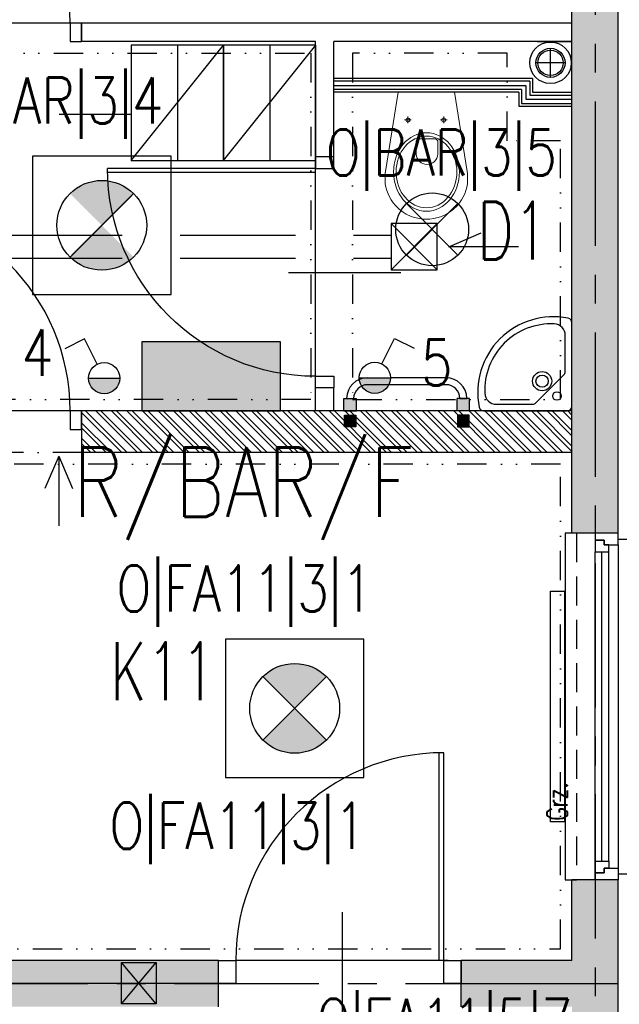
# Model space of a CAD drawing. Extents: x 41755 to 123924, y -112333 to 86187.
# Tile 228 of 256: x 102142 to 102401, y -7670 to -7243. Entities that reach past the tile are written whole.
import ezdxf
from ezdxf.enums import TextEntityAlignment as Align

# ---------------------------------------------------------------- set-up
doc = ezdxf.new("R2010")
doc.units = 0
doc.header["$LTSCALE"] = 50
for name, pattern in [('CENTER', [2, 1.25, -0.25, 0.25, -0.25]), ('DASHDOT', [1, 0.5, -0.25, 0, -0.25]), ('DASHED', [0.75, 0.5, -0.25]), ('DASHED2', [0.375, 0.25, -0.125]), ('DIVIDE', [31.75, 12.7, -6.35, 0, -6.35, 0, -6.35])]:
    doc.linetypes.add(name, pattern=pattern)
doc.layers.get('0').update_dxf_attribs({"color": 101, "linetype": 'CONTINUOUS'})
for name, color, linetype in [('Drz---drzwi', 5, 'CONTINUOUS'), ('E-90', 6, 'CONTINUOUS'), ('E35', 6, 'CONTINUOUS'), ('E50', 3, 'CONTINUOUS'), ('Ins-co', 2, 'CONTINUOUS'), ('Ins-kan', 54, 'CONTINUOUS'), ('Ins-ppoz-opis', 240, 'CONTINUOUS'), ('Ins-went', 141, 'CONTINUOUS'), ('Okn---okna', 5, 'CONTINUOUS'), ('Os-osie glowne', 1, 'CENTER'), ('Sc-beton', 7, 'CONTINUOUS'), ('Sc-beton-hatch', 86, 'CONTINUOUS'), ('Sc-cegla pustak', 42, 'CONTINUOUS'), ('Sc-cegla pustak-hatch', 8, 'CONTINUOUS'), ('Sc-gk', 120, 'CONTINUOUS'), ('Sc-gk-hatch', 8, 'CONTINUOUS'), ('Sc-izolacja term-styropian', 151, 'STYROPIAN-KA'), ('Sc-nadproza kon', 5, 'DASHED2'), ('Sc-silikat', 61, 'CONTINUOUS'), ('Suf-widok', 8, 'CONTINUOUS'), ('W-otwor-strop', 1, 'CONTINUOUS'), ('Wyp-meble', 155, 'CONTINUOUS'), ('Wyp-sanitar', 131, 'CONTINUOUS')]:
    doc.layers.add(name, color=color, linetype=linetype)
doc.styles.add('ROMANS', font='romans', dxfattribs={"width": 0.85})
doc.linetypes.add('BATTING', pattern='A,0.0001,-0.1,[134,ltypeshp.shx,S=0.1,R=0,X=-0.1,Y=0],-0.2,[134,ltypeshp.shx,S=0.1,R=180,X=0.1,Y=0],-0.1', length=0.4001)
doc.linetypes.add('STYROPIAN-KA', pattern='A,0.0001,-0.1,[135,ltypeshp.shx,S=0.1,R=0,X=-0.1,Y=0],0,[135,ltypeshp.shx,S=0.1,R=180,X=0.1,Y=0],-0.1', length=0.2001)
doc.linetypes.add('ZIGZAG', pattern='A,0.00254,-5.08,[131,ltypeshp.shx,S=5.08,R=0,X=-5.08,Y=0],-10.16,[131,ltypeshp.shx,S=5.08,R=180,X=5.08,Y=0],-5.08', length=20.32254)

# ---------------------------------------------------------------- blocks, each defined once
blk = doc.blocks.new('_fiujgfkhjkgcj')
for p, q in [((-18, 0), (-23, 0)), ((-23, 0), (-23, -150)), ((15, 0), (18, 0)), ((18, 0), (18, -150)), ((-10, -142), (-10, -8)), ((-7, -142), (-7, -8)), ((-4, -142), (-4, -8)), ((0, -5), (0, -145)), ((-23, -150), (-18, -150)), ((18, -150), (15, -150))]:
    blk.add_line(p, q)
at = {"linetype": 'DASHED2'}
for p, q in [((-18, 0), (-18, -150)), ((15, 0), (15, -150))]:
    blk.add_line(p, q, dxfattribs=at)
for points in [[(0, -5), (0, 0), (-10, 0), (-10, -3), (-6, -3), (-6, -5)], [(-4, -8), (-4, -5), (-6, -5), (-6, -3), (-10, -3), (-10, -5), (-10, -8)], [(-4, -142), (-4, -145), (-6, -145), (-6, -147), (-10, -147), (-10, -145), (-10, -142)], [(0, -145), (0, -150), (-10, -150), (-10, -147), (-6, -147), (-6, -145)]]:
    blk.add_lwpolyline(points, close=True)
blk = doc.blocks.new('_0630_DRZWI_90')
at = {"ltscale": 7}
for p, q in [((5, 8), (5, 98)), ((6.8, 8), (6.8, 97.98))]:
    blk.add_line(p, q, dxfattribs=at)
at = {"ltscale": 25}
for p, q in [((50, 19.7), (50, -28.9)), ((5, 8), (0, 8)), ((0, 8), (5, 8)), ((0, 0), (0, 8)), ((95, 8), (5, 8)), ((5, 8), (5, 0)), ((95, 8), (95, 0)), ((100, 8), (95, 8)), ((100, 0), (100, 8)), ((5, 0), (0, 0)), ((5, 0), (0, 0)), ((95, 0), (100, 0)), ((95, 0), (100, 0))]:
    blk.add_line(p, q, dxfattribs=at)
at = {"ltscale": 7}
blk.add_arc((5, 8), 90, 0, 90, dxfattribs=at)
blk = doc.blocks.new('_sjhkgjhkfkjhgj')
at = {"ltscale": 7}
for p, q in [((-9.5, 10), (-9.5, 99.98)), ((-7.5, 10), (-7.5, 100)), ((-51.5, 30.88), (-51.5, -26.12))]:
    blk.add_line(p, q, dxfattribs=at)
for points in [[(-97.5, 0), (-105, 0), (-105, 10), (-97.5, 10)], [(0, 0), (-7.5, 0), (-7.5, 10), (0, 10)]]:
    blk.add_lwpolyline(points, close=True, dxfattribs=at)
blk.add_lwpolyline([(-5.5, 10), (-97.5, 10)], dxfattribs=at)
blk.add_arc((-7.5, 10), 90, 90, 180)
blk = doc.blocks.new('Umywalka_narożna')
for p, q in [((18.93, -16.05), (18.93, 20.16)), ((16.05, -1.06), (16.05, 14.66)), ((3.35, -14.59), (15.46, -2.48)), ((-13.79, -15.17), (1.94, -15.17)), ((-19.28, -18.05), (16.93, -18.05))]:
    blk.add_line(p, q)
for centre, radius in [((6.03, -5.16), 4.16), ((6.03, -5.16), 2.66), ((12.46, -11.59), 1.86)]:
    blk.add_circle(centre, radius)
for centre, radius, start, end in [((10.95, -10.08), 32.82, 78.8121, 191.1879), ((16.93, 20.16), 2, 0, 78.8121), ((10, -9.13), 28.82, 87.4914, 182.5086), ((11.05, 14.66), 5, 0, 87.4914), ((14.05, -1.06), 2, 315, 0), ((-13.79, -10.17), 5, 182.5086, 270), ((-19.28, -16.05), 2, 191.1879, 270), ((1.94, -13.17), 2, 270, 315), ((16.93, -16.05), 2, 270, 0)]:
    blk.add_arc(centre, radius, start, end)
blk = doc.blocks.new('_KOLO_WC_PODWIESZONE')
at = {"lineweight": 0}
for p, q in [((-12.21, 0), (-17.15, -30.7)), ((-12.21, 0), (12.21, 0)), ((12.21, 0), (17.15, -30.7)), ((-8.01, -11.98), (-9.42, -11.98)), ((-8.01, -11.98), (-8.01, -10.54)), ((-8.01, -11.98), (-6.53, -11.98)), ((-8.01, -11.98), (-8.01, -13.41)), ((7.49, -11.98), (6.08, -11.98)), ((7.49, -11.98), (7.49, -10.54)), ((7.49, -11.98), (8.97, -11.98)), ((7.49, -11.98), (7.49, -13.41)), ((-3.5, -20.21), (4, -20.21)), ((-4.44, -21.51), (-4.44, -26.77)), ((4.94, -21.51), (4.94, -26.77)), ((-17.15, -30.7), (-17.82, -35.14)), ((17.15, -30.7), (17.82, -35.14)), ((-17.82, -35.14), (-17.77, -39.69)), ((17.82, -35.14), (17.77, -39.69)), ((-17.77, -39.69), (-17.51, -41.08)), ((-17.51, -41.08), (-17.12, -42.53)), ((-17.12, -42.53), (-16.6, -43.93)), ((17.12, -42.53), (16.6, -43.93)), ((17.51, -41.08), (17.12, -42.53)), ((17.77, -39.69), (17.51, -41.08)), ((-16.6, -43.93), (-15.97, -45.29)), ((-15.97, -45.29), (-15.22, -46.59)), ((-15.22, -46.59), (-14.37, -47.83)), ((15.22, -46.59), (14.37, -47.83)), ((15.97, -45.29), (15.22, -46.59)), ((16.6, -43.93), (15.97, -45.29)), ((-14.37, -47.83), (-13.41, -48.99)), ((-13.41, -48.99), (-11.77, -50.6)), ((-11.77, -50.6), (-10, -51.94)), ((11.77, -50.6), (10, -51.94)), ((13.41, -48.99), (11.77, -50.6)), ((14.37, -47.83), (13.41, -48.99)), ((-10, -51.94), (-8.71, -52.72)), ((-8.71, -52.72), (-6.54, -53.77)), ((-6.54, -53.77), (-5.07, -54.25)), ((-5.07, -54.25), (-3.02, -54.72)), ((-3.02, -54.72), (-1.52, -54.92)), ((-1.52, -54.92), (0, -55)), ((1.52, -54.92), (0, -55)), ((3.02, -54.72), (1.52, -54.92)), ((5.07, -54.25), (3.02, -54.72)), ((6.54, -53.77), (5.07, -54.25)), ((8.71, -52.72), (6.54, -53.77)), ((10, -51.94), (8.71, -52.72))]:
    blk.add_line(p, q, dxfattribs=at)
for centre, radius, start, end in [((-3.24, -21.39), 1.2, 102.2339, 185.8899), ((3.75, -21.39), 1.2, 354.1101, 77.7661), ((0.25, -26.54), 4.7, 182.8022, 357.1978)]:
    blk.add_arc(centre, radius, start, end, dxfattribs=at)
for centre in [(-8.01, -11.98), (7.49, -11.98)]:
    blk.add_ellipse(centre, major_axis=(0.599, 0.599), ratio=1, start_param=5.497787, end_param=11.780972, dxfattribs=at)
for major_axis, ratio in [((0, -17), 0.838235), ((0, -15.54), 0.845174)]:
    blk.add_ellipse((0.05, -34.5), major_axis=major_axis, ratio=ratio, dxfattribs=at)
blk = doc.blocks.new('_jdgjdgjhg')
at = {"ltscale": 10}
blk.add_hatch(color=256, dxfattribs=at).paths.add_polyline_path([(-54.2, 4.46), (-48.8, 4.46), (-48.8, 9.86), (-54.2, 9.86)])
h = blk.add_hatch(color=256, dxfattribs=at)
h.paths.add_polyline_path([(0.2, 4.4), (0.2, 9.8), (-5.2, 9.8), (-5.2, 4.4)])
edge = h.paths.add_edge_path(flags=16)
edge.add_line((-4, 9.8), (-1, 9.8))
for points in [[(-49, -2.5), (-54, -2.5), (-54, 2.5), (-49, 2.5)], [(-5, -2.5), (0, -2.5), (0, 2.5), (-5, 2.5)]]:
    blk.add_hatch(color=256).paths.add_polyline_path(points)
for p, q in [((-44, 18.75, 0), (-34.09, 18.75, 0)), ((-10, 18.75, 0), (-34.09, 18.75, 0)), ((-10, 15.75, 0), (-44, 15.75, 0)), ((-54.2, 4.44), (-54.2, 9.84)), ((-54.2, 9.84), (-48.8, 9.84)), ((-53, 9.84), (-50, 9.84)), ((-48.8, 4.44), (-48.8, 9.84)), ((-5.2, 4.44), (-5.2, 9.84)), ((0.2, 9.84), (-5.2, 9.84)), ((-4, 9.84), (-1, 9.84)), ((-1, 9.84), (-4, 9.84)), ((0.2, 4.44), (0.2, 9.84)), ((-54.2, 4.44), (-48.8, 4.44)), ((0.2, 4.44), (-5.2, 4.44)), ((0, 2.5), (-5, 2.5)), ((-5, 2.5), (-5, -2.5)), ((0, -2.5), (0, 2.5)), ((-5, -2.5), (0, -2.5))]:
    blk.add_line(p, q)
blk.add_lwpolyline([(-49, -2.5), (-54, -2.5), (-54, 2.5), (-49, 2.5)], close=True)
for centre, radius, start, end in [((-44, 9.75, 0), 9, 90, 179.4026), ((-10, 9.75, 0), 9, 0.5974, 90), ((-44, 9.75, 0), 6, 90, 179.1039), ((-10, 9.75, 0), 6, 0.8961, 90)]:
    blk.add_arc(centre, radius, start, end)
blk = doc.blocks.new('_STRZAŁKA_WENT')
for q in [(-6.02, -14.01), (0, -30.24), (6.02, -14.01)]:
    blk.add_line((0, 0), q)
blk = doc.blocks.new('_dkjhsjhkfgh')
at = {"layer": 'Ins-went', "ltscale": 2}
h = blk.add_hatch(color=256, dxfattribs=at)
h.paths.add_polyline_path([(2394.99, 2784.21), (2394.99, 2775.21), (2402.49, 2775.21)])
h.paths.add_polyline_path([(2409.99, 2784.21), (2402.49, 2775.21), (2409.99, 2775.21)])
h.paths.add_polyline_path([(2409.99, 2775.21), (2402.49, 2775.21), (2409.99, 2766.21)])
h.paths.add_polyline_path([(2402.49, 2775.21), (2394.99, 2775.21), (2394.99, 2766.21)])
for p, q in [((2394.99, 2775.21), (2394.99, 2784.21)), ((2394.99, 2784.21), (2409.99, 2784.21)), ((2394.99, 2766.21), (2409.99, 2784.21)), ((2409.99, 2766.21), (2394.99, 2784.21)), ((2409.99, 2784.21), (2409.99, 2766.21)), ((2394.99, 2766.21), (2394.99, 2775.21)), ((2409.99, 2766.21), (2394.99, 2766.21))]:
    blk.add_line(p, q, dxfattribs=at)

msp = doc.modelspace()

# ---------------------------------------------------------------- hatches: boundary and pattern name
at = {"layer": 'E35'}
h = msp.add_hatch(color=256, dxfattribs=at)
edge = h.paths.add_edge_path()
edge.add_line((102177.471, -7332.247), (102191.217, -7318.501))
edge.add_ellipse((102177.471, -7332.247), major_axis=(13.746, 13.746), ratio=1, start_angle=360, end_angle=450)
edge.add_line((102163.725, -7318.501), (102177.471, -7332.247))
edge = h.paths.add_edge_path()
edge.add_line((102191.217, -7345.993), (102177.471, -7332.247))
edge.add_line((102177.471, -7332.247), (102163.725, -7345.993))
edge.add_ellipse((102177.471, -7332.247), major_axis=(-13.746, 13.746), ratio=1, start_angle=90, end_angle=180)
for points in [[(102185.277, -7398.467), (102171.777, -7398.467, 1)], [(102302.397, -7398.286), (102288.897, -7398.286, 1)]]:
    msp.add_hatch(color=256, dxfattribs=at).paths.add_polyline_path(points)
h = msp.add_hatch(color=256, dxfattribs=at)
edge = h.paths.add_edge_path()
edge.add_line((102260.966, -7541.439), (102274.712, -7527.693))
edge.add_ellipse((102260.966, -7541.439), major_axis=(13.746, 13.746), ratio=1, start_angle=360, end_angle=450)
edge.add_line((102247.22, -7527.693), (102260.966, -7541.439))
edge = h.paths.add_edge_path()
edge.add_line((102274.712, -7555.186), (102260.966, -7541.439))
edge.add_line((102260.966, -7541.439), (102247.22, -7555.186))
edge.add_ellipse((102260.966, -7541.439), major_axis=(-13.746, 13.746), ratio=1, start_angle=90, end_angle=180)
at = {"layer": 'E50'}
msp.add_hatch(color=256, dxfattribs=at).paths.add_polyline_path([(102254.821, -7412.641), (102254.821, -7382.641), (102194.821, -7382.641), (102194.821, -7412.641)])
at = {"layer": 'Sc-beton-hatch'}
h = msp.add_hatch(dxfattribs=at)
h.set_pattern_fill('ANSI33', color=256, style=0)
h.set_pattern_definition([(45, (48983.4185, 565.478), (-4.49012806, 4.49012806), []), (45, (48987.9087, 565.478), (-4.49012806, 4.49012806), [3.175, -1.5875])])
h.paths.add_polyline_path([(102400.966, -5400.641), (102380.966, -5400.641), (102380.966, -5500.641), (102330.966, -5500.641), (102330.966, -5520.641), (102380.966, -5520.641), (102380.966, -5973.641), (102400.966, -5973.641)])
h.paths.add_polyline_path([(101710.966, -5330.585), (101710.966, -5560.641), (101730.966, -5560.641), (101730.966, -5520.641), (101770.966, -5520.641), (101770.966, -5500.641), (101730.966, -5500.641), (101730.966, -5327.797, 0.0068353), (101990.084, -5287.78), (101987.07, -5268.006, -0.0084051), (101668.963, -5316.121), (101671.621, -5335.944, 0.0010351)])
h.paths.add_polyline_path([(101738.466, -5895.641), (101703.466, -5895.641), (101703.466, -5930.641), (101738.466, -5930.641)])
h.paths.add_polyline_path([(101695.966, -6277.641), (101730.966, -6277.641), (101730.966, -6242.641), (101695.966, -6242.641)])
h.paths.add_polyline_path([(102400.966, -6108.641), (102380.966, -6108.641), (102380.966, -6330.641), (102400.966, -6330.641)])
h.paths.add_polyline_path([(100985.966, -5895.641), (100950.966, -5895.641), (100950.966, -5930.641), (100985.966, -5930.641)], flags=17)
h.paths.add_polyline_path([(100765.966, -5910.641), (100765.966, -5413.927, 0.0063955), (101010.966, -5401.354), (101009.686, -5381.395, -0.0079596), (100705.366, -5396.058), (100706.01, -5416.048, 0.0010422), (100745.966, -5414.677), (100745.966, -6082.641), (100765.966, -6082.641), (100765.966, -5930.641), (100798.966, -5930.641), (100798.966, -5930.637), (100798.966, -5910.641)])
h.paths.add_polyline_path([(100310.966, -6262.641), (100410.966, -6262.641), (100410.966, -6460.641), (100430.966, -6460.641), (100430.966, -6262.641), (100765.966, -6262.641), (100765.966, -6237.641), (100745.966, -6237.641), (100745.966, -6242.641), (100330.966, -6242.641), (100330.966, -5420.801, 0.0010428), (100370.966, -5420.993), (100371.02, -5400.99, -0.0015651), (100310.966, -5400.641)])
h.paths.add_polyline_path([(100970.966, -6242.641), (100950.966, -6242.641), (100950.966, -6900.641), (100927.966, -6900.641), (100927.966, -6920.641), (100950.966, -6920.641), (100950.966, -7503.141), (100970.966, -7503.141), (100970.966, -6920.641), (101261.966, -6920.641), (101261.966, -7235.641), (101281.966, -7235.641), (101334.966, -7235.641), (101334.966, -7215.641), (101281.966, -7215.641), (101281.966, -6900.641), (100970.966, -6900.641)])
h.paths.add_polyline_path([(100410.966, -6710.641), (100430.966, -6710.641), (100430.966, -6610.641), (100410.966, -6610.641)])
h.paths.add_polyline_path([(100410.966, -6960.641), (100430.966, -6960.641), (100430.966, -6920.641), (100470.966, -6920.641), (100470.966, -6900.641), (100430.966, -6900.641), (100430.966, -6860.641), (100410.966, -6860.641)])
h.paths.add_polyline_path([(100790.966, -6920.641), (100790.966, -6900.641), (100725.966, -6900.641), (100725.966, -6920.641)])
h.paths.add_polyline_path([(101334.966, -6920.641), (101334.966, -6900.641), (101281.966, -6900.641), (101281.966, -6920.641)], flags=17)
h.paths.add_polyline_path([(101556.966, -6920.641), (101556.966, -6900.641), (101468.966, -6900.641), (101468.966, -6920.641)])
h.paths.add_polyline_path([(101710.966, -6900.641), (101690.966, -6900.641), (101690.966, -6920.641), (101710.966, -6920.641)])
h.paths.add_polyline_path([(101730.966, -6900.641), (101710.966, -6900.641), (101710.966, -6920.641), (101710.966, -7215.641), (101690.966, -7215.641), (101690.966, -7235.641), (101730.966, -7235.641)])
h.paths.add_polyline_path([(101488.966, -7215.641), (101468.966, -7215.641), (101468.966, -7235.641), (101556.966, -7235.641), (101556.966, -7215.641), (101503.966, -7215.641), (101503.966, -6920.641), (101488.966, -6920.641)])
h.paths.add_polyline_path([(102400.966, -6750.641), (102380.966, -6750.641), (102380.966, -7100.641), (102400.966, -7100.641)])
h.paths.add_polyline_path([(102400.966, -7200.641), (102380.966, -7200.641), (102380.966, -7465.641), (102400.966, -7465.641)])
h.paths.add_polyline_path([(102380.966, -7650.641), (102332.966, -7650.641), (102332.966, -7670.641), (102380.966, -7670.641), (102380.966, -8275.641), (102400.966, -8275.641), (102400.966, -7615.641), (102380.966, -7615.641)])
h.paths.add_polyline_path([(102133.966, -7650.641), (102133.966, -7670.641), (102227.966, -7670.641), (102227.966, -7650.641)])
h.paths.add_polyline_path([(101905.966, -7650.641), (101905.966, -7670.641), (102008.966, -7670.641), (102008.966, -7650.641)])
h.paths.add_polyline_path([(101710.966, -7670.641), (101710.966, -8400.641), (101685.966, -8400.641), (101685.966, -8420.641), (101730.966, -8420.641), (101730.966, -7670.641), (101770.966, -7670.641), (101770.966, -7650.641), (101227.466, -7650.641), (101227.466, -7670.641)])
h.paths.add_polyline_path([(100950.966, -7650.641), (100430.966, -7650.641), (100430.966, -7590.641), (100410.966, -7590.641), (100410.966, -7670.641), (100745.966, -7670.641), (101092.466, -7670.641), (101092.466, -7650.641), (100970.966, -7650.641), (100970.966, -7603.141), (100950.966, -7603.141)])
h.paths.add_polyline_path([(100410.966, -7440.641), (100430.966, -7440.641), (100430.966, -7397.641), (100410.966, -7397.641)])
h.paths.add_polyline_path([(100430.966, -7110.641), (100410.966, -7110.641), (100410.966, -7307.641), (100430.966, -7307.641)])
h.paths.add_polyline_path([(100745.966, -8420.641), (100765.966, -8420.641), (100765.966, -8400.641), (100410.966, -8400.641), (100410.966, -8420.641)])
h.paths.add_polyline_path([(100765.966, -8420.641), (100785.966, -8420.641), (100785.966, -8400.641), (100765.966, -8400.641)])
h.paths.add_polyline_path([(100785.966, -8400.641), (100785.966, -8420.641), (101097.466, -8420.641), (101097.466, -8400.641)])
h.paths.add_polyline_path([(101322.966, -8420.641), (101322.966, -8400.641), (101227.466, -8400.641), (101227.466, -8420.641)], flags=17)
h.paths.add_polyline_path([(101432.966, -8400.641), (101432.966, -8420.641), (101575.966, -8420.641), (101575.966, -8400.641)])
h.paths.add_polyline_path([(101950.966, -8400.641), (101950.966, -8420.641), (102028.966, -8420.641), (102028.966, -8400.641)])
h.paths.add_polyline_path([(102138.966, -8400.641), (102138.966, -8420.641), (102380.966, -8420.641), (102380.966, -8445.641), (102400.966, -8445.641), (102400.966, -8375.641), (102380.966, -8375.641), (102380.966, -8400.641)])
h.paths.add_polyline_path([(102380.966, -8568.641), (102345.966, -8568.641), (102345.966, -8875.141), (102365.966, -8875.141), (102365.966, -8588.641), (102400.966, -8588.641), (102400.966, -8545.641), (102380.966, -8545.641)])
h.paths.add_polyline_path([(102365.966, -8995.141), (102345.966, -8995.141), (102345.966, -9050.641), (101950.966, -9050.641), (101950.966, -9075.641), (102345.966, -9075.641), (102345.966, -9105.641), (102365.966, -9105.641), (102365.966, -9075.641)])
h.paths.add_polyline_path([(102400.966, -9290.641), (102365.966, -9290.641), (102365.966, -9255.641), (102345.966, -9255.641), (102345.966, -9310.641), (102380.966, -9310.641), (102380.966, -9718.141), (102380.966, -9900.641), (101730.966, -9900.641), (101730.966, -9855.641), (101710.966, -9855.641), (101710.966, -9920.641), (102380.966, -9920.641), (102380.966, -10349.912), (102380.966, -10410.641), (102400.966, -10410.641), (102400.966, -10010.641), (102400.966, -9838.141)])
h.paths.add_polyline_path([(101730.966, -9529.641), (101710.966, -9529.641), (101710.966, -9725.641), (101730.966, -9725.641)], flags=17)
h.paths.add_polyline_path([(101710.966, -9419.641), (101730.966, -9419.641), (101730.966, -8640.641), (101710.966, -8640.641), (101710.966, -9050.641), (101414.966, -9050.641), (101414.966, -9075.641), (101710.966, -9075.641)])
h.paths.add_polyline_path([(101263.966, -9050.641), (101263.966, -9075.641), (101304.966, -9075.641), (101304.966, -9050.641)])
h.paths.add_polyline_path([(101041.966, -9075.641), (101041.966, -9050.641), (100925.966, -9050.641), (100925.966, -9075.641)])
h.paths.add_polyline_path([(100825.966, -9075.641), (100825.966, -9050.641), (100530.966, -9050.641), (100530.966, -9035.641), (100510.966, -9035.641), (100510.966, -9050.641), (100270.966, -9050.641), (100270.966, -9075.641), (100510.966, -9075.641), (100510.966, -9471.141), (100530.966, -9471.141), (100530.966, -9075.641)])
h.paths.add_polyline_path([(100530.966, -8906.641), (100510.966, -8906.641), (100510.966, -8938.641), (100530.966, -8938.641)])
h.paths.add_polyline_path([(100220.966, -9075.641), (100220.966, -9050.641), (100170.966, -9050.641), (100170.966, -9075.641)])
h.paths.add_polyline_path([(100120.966, -9075.641), (100120.966, -9050.641), (100070.966, -9050.641), (100070.966, -9075.641)])
h.paths.add_polyline_path([(100020.966, -9075.641), (100020.966, -9050.641), (99970.966, -9050.641), (99970.966, -9075.641)])
h.paths.add_polyline_path([(99920.966, -9075.641), (99920.966, -9050.641), (99880.966, -9050.641), (99880.966, -9957.641), (99980.966, -9957.641), (99980.966, -9972.641), (100000.966, -9972.641), (100000.966, -9937.641), (99900.966, -9937.641), (99900.966, -9075.641)])
h.paths.add_polyline_path([(101041.966, -9396.641), (101041.966, -9378.641), (100927.966, -9378.641), (100927.966, -9396.641)])
h.paths.add_polyline_path([(100510.966, -9725.641), (100530.966, -9725.641), (100530.966, -9571.141), (100510.966, -9571.141)])
h.paths.add_polyline_path([(100000.966, -10090.641), (100000.966, -10072.641), (99980.966, -10072.641), (99980.966, -10090.641), (99780.966, -10090.641), (99780.966, -10445.641), (100510.966, -10445.641), (100510.966, -10485.641), (100530.966, -10485.641), (100530.966, -10445.641), (100580.966, -10445.641), (100580.966, -10425.641), (100530.966, -10425.641), (100530.966, -10270.641), (100510.966, -10270.641), (100510.966, -10425.641), (99800.966, -10425.641), (99800.966, -10110.641), (100510.966, -10110.641), (100510.966, -10120.641), (100530.966, -10120.641), (100530.966, -9855.641), (100510.966, -9855.641), (100510.966, -10090.641)])
h.paths.add_polyline_path([(100970.966, -9920.641), (101087.466, -9920.641), (101087.466, -9900.641), (100750.966, -9900.641), (100750.966, -9920.641), (100950.966, -9920.641), (100950.966, -10425.641), (100730.966, -10425.641), (100730.966, -10445.641), (100790.966, -10445.641), (100790.966, -10485.641), (100810.966, -10485.641), (100810.966, -10445.641), (101070.966, -10445.641), (101070.966, -10425.641), (100970.966, -10425.641)])
h.paths.add_polyline_path([(101197.466, -9900.641), (101197.466, -9920.641), (101261.966, -9920.641), (101261.966, -10425.641), (101220.966, -10425.641), (101220.966, -10445.641), (101802.966, -10445.641), (101802.966, -10425.641), (101281.966, -10425.641), (101281.966, -9900.641)])
h.paths.add_polyline_path([(102365.966, -10445.641), (102365.966, -10425.641), (102320.966, -10425.641), (102320.966, -10445.641)])
h.paths.add_polyline_path([(102383.466, -10428.141), (102365.966, -10445.641), (102400.966, -10445.641)])
h.paths.add_polyline_path([(102365.966, -10410.641), (102365.966, -10445.641), (102383.466, -10428.141)])
h.paths.add_polyline_path([(102365.966, -10410.641), (102383.466, -10428.141), (102400.966, -10410.641)])
h.paths.add_polyline_path([(102400.966, -10410.641), (102383.466, -10428.141), (102400.966, -10445.641)])
at = {"layer": 'Sc-cegla pustak-hatch'}
h = msp.add_hatch(dxfattribs=at)
h.set_pattern_fill('ANSI32', color=256, scale=0.5, angle=90, style=0)
h.set_pattern_definition([(135, (48983.4185, 565.478), (-3.36759605, -3.36759605), []), (135, (48983.4185, 567.723), (-3.36759605, -3.36759605), [])])
h.paths.add_polyline_path([(101775.966, -6918.641), (101775.966, -6900.641), (101730.966, -6900.641), (101730.966, -6918.641)])
h.paths.add_polyline_path([(101950.966, -6918.641), (101950.966, -7430.641), (101968.966, -7430.641), (101968.966, -7403.641), (102042.966, -7403.641), (102050.966, -7403.641), (102050.966, -7411.641), (102042.966, -7411.641), (102042.966, -7430.641), (102068.766, -7430.641), (102068.766, -7412.641), (102060.966, -7412.641), (102060.966, -7385.641), (101968.966, -7385.641), (101968.966, -7036.641), (102033.966, -7036.641), (102033.966, -7018.641), (101968.966, -7018.641), (101968.966, -6900.641), (101905.966, -6900.641), (101905.966, -6918.641)])
h.paths.add_polyline_path([(102133.966, -7018.641), (102133.966, -7036.641), (102380.966, -7036.641), (102380.966, -7018.641)])
h.paths.add_polyline_path([(102380.966, -7430.641), (102380.966, -7412.641), (102168.766, -7412.641), (102168.766, -7430.641)])
h.paths.add_polyline_path([(101950.966, -7898.641), (101968.966, -7898.641), (101968.966, -7670.641), (101950.966, -7670.641)])
h.paths.add_polyline_path([(101078.966, -7412.641), (101078.966, -7144.641), (101060.966, -7144.641), (101060.966, -7430.641), (101261.966, -7430.641), (101261.966, -7473.141), (101279.966, -7473.141), (101279.966, -7402.641), (101261.966, -7402.641), (101261.966, -7412.641)])
h.paths.add_polyline_path([(101279.966, -7235.641), (101261.966, -7235.641), (101261.966, -7302.641), (101279.966, -7302.641)])
h.paths.add_polyline_path([(100885.966, -7412.641), (100885.966, -7430.641), (100950.966, -7430.641), (100950.966, -7412.641)])
h.paths.add_polyline_path([(100785.966, -7430.641), (100785.966, -7412.641), (100727.966, -7412.641), (100727.966, -7430.641)])
h.paths.add_polyline_path([(100637.966, -7430.641), (100637.966, -7412.641), (100430.966, -7412.641), (100430.966, -7430.641)])
h.paths.add_polyline_path([(100410.966, -7790.641), (100428.966, -7790.641), (100428.966, -7670.641), (100410.966, -7670.641)])
h.paths.add_polyline_path([(100410.966, -8005.641), (100428.966, -8005.641), (100428.966, -8000.641), (101023.966, -8000.641), (101023.966, -8064.641), (101041.966, -8064.641), (101041.966, -7926.641), (101023.966, -7926.641), (101023.966, -7982.641), (100765.966, -7982.641), (100765.966, -7900.641), (100747.966, -7900.641), (100747.966, -7982.641), (100428.966, -7982.641), (100428.966, -7940.641), (100410.966, -7940.641)])
h.paths.add_polyline_path([(100765.966, -7670.641), (100747.966, -7670.641), (100747.966, -7800.641), (100765.966, -7800.641)])
h.paths.add_polyline_path([(101041.966, -7670.641), (101023.966, -7670.641), (101023.966, -7826.641), (101041.966, -7826.641)])
h.paths.add_polyline_path([(101279.966, -7603.141), (101261.966, -7603.141), (101261.966, -7650.641), (101279.966, -7650.641)])
h.paths.add_polyline_path([(101279.966, -7670.641), (101261.966, -7670.641), (101261.966, -8400.641), (101279.966, -8400.641), (101279.966, -8004.641), (101575.966, -8004.641), (101575.966, -7986.641), (101279.966, -7986.641)])
h.paths.add_polyline_path([(101041.966, -8164.641), (101023.966, -8164.641), (101023.966, -8400.641), (101041.966, -8400.641)])
h.paths.add_polyline_path([(100428.966, -8155.641), (100410.966, -8155.641), (100410.966, -8220.641), (100428.966, -8220.641)])
h.paths.add_polyline_path([(100410.966, -8400.641), (100428.966, -8400.641), (100428.966, -8370.641), (100410.966, -8370.641)])
h.paths.add_polyline_path([(100428.966, -8435.641), (100428.966, -8420.641), (100410.966, -8420.641), (100410.966, -8435.641)])
h.paths.add_polyline_path([(100410.966, -8650.641), (100428.966, -8650.641), (100428.966, -8585.641), (100410.966, -8585.641)])
h.paths.add_polyline_path([(100410.966, -8924.641), (100510.966, -8924.641), (100510.966, -8906.641), (100428.966, -8906.641), (100428.966, -8800.641), (100410.966, -8800.641)])
h.paths.add_polyline_path([(100747.966, -8740.641), (100765.966, -8740.641), (100765.966, -8432.641), (100747.966, -8432.641)])
h.paths.add_polyline_path([(101023.966, -9050.641), (101041.966, -9050.641), (101041.966, -8895.641), (101023.966, -8895.641)])
h.paths.add_polyline_path([(101023.966, -8795.641), (101041.966, -8795.641), (101041.966, -8420.641), (101023.966, -8420.641)])
h.paths.add_polyline_path([(101710.966, -8004.641), (101710.966, -7986.641), (101685.966, -7986.641), (101685.966, -8004.641)])
h.paths.add_polyline_path([(101977.966, -8028.641), (101977.966, -8102.641), (101950.966, -8102.641), (101950.966, -8400.641), (101968.966, -8400.641), (101968.966, -8120.641), (102380.966, -8120.641), (102380.966, -8102.641), (101995.966, -8102.641), (101995.966, -8010.641), (101968.966, -8010.641), (101968.966, -7988.641), (101950.966, -7988.641), (101950.966, -8028.641)])
h.paths.add_polyline_path([(101968.966, -8658.641), (101968.966, -8420.641), (101950.966, -8420.641), (101950.966, -8640.641), (101905.966, -8640.641), (101905.966, -8658.641)])
h.paths.add_polyline_path([(101950.966, -8778.641), (101950.966, -8796.641), (102345.966, -8796.641), (102345.966, -8778.641)])
h.paths.add_polyline_path([(101657.966, -8640.641), (101657.966, -8658.641), (101695.966, -8658.641), (101710.966, -8658.641), (101710.966, -8640.641)])
h.paths.add_polyline_path([(101775.966, -8658.641), (101775.966, -8640.641), (101730.966, -8640.641), (101730.966, -8658.641)])
h.paths.add_polyline_path([(101547.966, -8658.641), (101547.966, -8640.641), (101465.966, -8640.641), (101465.966, -8595.641), (101447.966, -8595.641), (101447.966, -8640.641), (101432.966, -8640.641), (101432.966, -8658.641)])
h.paths.add_polyline_path([(101465.966, -8420.641), (101447.966, -8420.641), (101447.966, -8465.641), (101465.966, -8465.641)])
h.paths.add_polyline_path([(101263.966, -8640.641), (101263.966, -9050.641), (101281.966, -9050.641), (101281.966, -8658.641), (101322.966, -8658.641), (101322.966, -8640.641)])
h.paths.add_polyline_path([(100530.966, -9378.641), (100530.966, -9396.641), (100747.966, -9396.641), (100747.966, -9662.641), (100530.966, -9662.641), (100530.966, -9680.641), (101041.966, -9680.641), (101041.966, -9586.141), (101023.966, -9586.141), (101023.966, -9662.641), (100765.966, -9662.641), (100765.966, -9396.641), (100927.966, -9396.641), (100927.966, -9378.641)])
h.paths.add_polyline_path([(101041.966, -9396.641), (101023.966, -9396.641), (101023.966, -9486.141), (101041.966, -9486.141)], flags=17)
h.paths.add_polyline_path([(101041.966, -9075.641), (101023.966, -9075.641), (101023.966, -9378.641), (101041.966, -9378.641)])
h.paths.add_polyline_path([(101664.077, -9409.641), (101664.077, -9391.641), (101281.966, -9391.641), (101281.966, -9075.641), (101263.966, -9075.641), (101263.966, -9725.641), (101281.966, -9725.641), (101281.966, -9680.641), (101710.966, -9680.641), (101710.966, -9662.641), (101281.966, -9662.641), (101281.966, -9409.641)])
h.paths.add_polyline_path([(102345.966, -9310.641), (102345.966, -9292.641), (101950.966, -9292.641), (101950.966, -9310.641)])
h.paths.add_polyline_path([(101950.966, -9552.641), (101968.966, -9552.641), (101968.966, -9542.641), (102380.966, -9542.641), (102380.966, -9524.641), (101968.966, -9524.641), (101968.966, -9418.641), (101950.966, -9418.641)])
h.paths.add_polyline_path([(101968.966, -9672.641), (101968.966, -9662.641), (101950.966, -9662.641), (101950.966, -9790.641), (101968.966, -9790.641), (101968.966, -9690.641), (102118.966, -9690.641), (102118.966, -9900.641), (102136.966, -9900.641), (102136.966, -9672.641)])
h.paths.add_polyline_path([(101950.966, -9890.641), (101950.966, -9900.641), (101968.966, -9900.641), (101968.966, -9890.641)])
h.paths.add_polyline_path([(101263.966, -9900.641), (101281.966, -9900.641), (101281.966, -9855.641), (101263.966, -9855.641)])
h.paths.add_polyline_path([(100768.966, -10090.641), (100768.966, -10030.641), (100750.966, -10030.641), (100750.966, -10120.641), (100768.966, -10120.641), (100768.966, -10108.641), (100950.966, -10108.641), (100950.966, -10090.641)])
h.paths.add_polyline_path([(100768.966, -10220.641), (100750.966, -10220.641), (100750.966, -10425.641), (100768.966, -10425.641)])
h.paths.add_polyline_path([(100768.966, -9930.641), (100768.966, -9920.641), (100750.966, -9920.641), (100750.966, -9930.641)])

# ---------------------------------------------------------------- linework, layer by layer
at = {"layer": 'E35'}
for p, q in [((102163.725, -7345.993), (102191.217, -7318.501)), ((102309.34, -7345.134), (102331.614, -7322.86)), ((102309.34, -7322.86), (102331.614, -7345.134)), ((102169.979, -7381.396), (102161.444, -7385.67)), ((102175.505, -7392.432), (102169.979, -7381.396)), ((102298.669, -7392.251), (102304.195, -7381.215)), ((102304.195, -7381.215), (102312.731, -7385.489)), ((102171.777, -7398.467), (102185.277, -7398.467)), ((102288.897, -7398.286), (102302.397, -7398.286)), ((102247.22, -7527.693), (102274.712, -7555.186)), ((102247.22, -7555.186), (102274.712, -7527.693))]:
    msp.add_line(p, q, dxfattribs=at)
at = {"layer": 'E35', "linetype": 'Continuous', "ltscale": 0.3}
for p, q in [((102164.511, -7345.207), (102190.431, -7319.287)), ((102248.006, -7554.399), (102273.926, -7528.479))]:
    msp.add_line(p, q, dxfattribs=at)
for points in [[(102147.471, -7362.247), (102207.471, -7362.247), (102207.471, -7302.247), (102147.471, -7302.247)], [(102230.966, -7571.439), (102290.966, -7571.439), (102290.966, -7511.439), (102230.966, -7511.439)]]:
    msp.add_lwpolyline(points, close=True, dxfattribs=at)
at = {"layer": 'E35'}
for centre, radius in [((102177.471, -7332.247), 19.44), ((102320.477, -7333.997), 15.75), ((102178.527, -7398.467), 6.75), ((102295.647, -7398.286), 6.75), ((102260.966, -7541.439), 19.44)]:
    msp.add_circle(centre, radius, dxfattribs=at)
at = {"layer": 'E50'}
msp.add_lwpolyline([(102254.821, -7382.641), (102194.821, -7382.641), (102194.821, -7412.641), (102254.821, -7412.641)], close=True, dxfattribs=at)
at = {"layer": 'Ins-co'}
msp.add_lwpolyline([(102371.625, -7490.641), (102377.725, -7490.641), (102377.725, -7590.641), (102371.625, -7590.641)], close=True, dxfattribs=at)
at = {"layer": 'Ins-kan', "linetype": 'Continuous', "ltscale": 0.3}
for p, q in [((102371.693, -7268.172), (102371.693, -7255.572)), ((102377.993, -7261.872), (102365.393, -7261.872))]:
    msp.add_line(p, q, dxfattribs=at)
for radius in [6.3, 5.5]:
    msp.add_circle((102371.693, -7261.872), radius, dxfattribs=at)
at = {"layer": 'Ins-ppoz-opis', "linetype": 'ZIGZAG', "ltscale": 0.038}
for points in [[(102227.966, -7660.641), (102133.966, -7660.641)], [(102332.966, -7660.641), (102400.966, -7660.641)]]:
    msp.add_lwpolyline(points, dxfattribs=at)
at = {"layer": 'Ins-went', "linetype": 'DASHED', "ltscale": 2}
for p, q in [((102302.669, -7331.507), (102302.669, -7351.507)), ((102322.669, -7331.507), (102302.669, -7331.507)), ((102302.669, -7331.507), (102322.669, -7351.507)), ((102302.669, -7351.507), (102322.669, -7331.507)), ((102322.669, -7351.507), (102322.669, -7331.507)), ((101986.365, -7336.507), (102302.669, -7336.507)), ((101986.365, -7346.507), (102302.669, -7346.507)), ((102302.669, -7351.507), (102322.669, -7351.507))]:
    msp.add_line(p, q, dxfattribs=at)
msp.add_lwpolyline([(102357.907, -7341.507), (102327.669, -7341.507), (102341.683, -7335.485)], dxfattribs=at)
at = {"layer": 'Os-osie glowne'}
for points in [[(102390.966, -4978.641), (102390.966, -10955.641)], [(99508.966, -7660.641), (111775.966, -7660.641)]]:
    msp.add_lwpolyline(points, dxfattribs=at)
at = {"layer": 'Sc-beton'}
for points in [[(102380.966, -7465.641), (102380.966, -7200.641)], [(102400.966, -7465.641), (102400.966, -7200.641)], [(102400.966, -7465.641), (102380.966, -7465.641)], [(102400.966, -7615.641), (102380.966, -7615.641)], [(102380.966, -7650.641), (102380.966, -7615.641)], [(102400.966, -8275.641), (102400.966, -7615.641)], [(102227.966, -7650.641), (102133.966, -7650.641)], [(102227.966, -7670.641), (102227.966, -7650.641)], [(102380.966, -7650.641), (102332.966, -7650.641)], [(102332.966, -7670.641), (102332.966, -7650.641)]]:
    msp.add_lwpolyline(points, dxfattribs=at)
at = {"layer": 'Sc-cegla pustak'}
for points in [[(102168.766, -7412.641), (102168.766, -7430.641)], [(102380.966, -7412.641), (102168.766, -7412.641)], [(102380.966, -7430.641), (102168.766, -7430.641)]]:
    msp.add_lwpolyline(points, dxfattribs=at)
at = {"layer": 'Sc-gk'}
for p, q in [((102362.766, -7269.841), (102362.766, -7275.841)), ((102363.966, -7268.641), (102363.966, -7274.641)), ((102359.166, -7273.441), (102359.166, -7279.441)), ((102357.966, -7274.641), (102357.966, -7280.641))]:
    msp.add_line(p, q, dxfattribs=at)
for points in [[(102363.966, -7268.641), (102277.966, -7268.641)], [(102362.766, -7269.841), (102277.966, -7269.841)], [(102359.166, -7273.441), (102277.966, -7273.441)], [(102357.966, -7274.641), (102277.966, -7274.641)], [(102362.766, -7275.841), (102380.966, -7275.841)], [(102363.966, -7274.641), (102380.966, -7274.641)], [(102357.966, -7280.641), (102380.966, -7280.641)], [(102357.966, -7280.641), (102380.966, -7280.641)], [(102359.166, -7279.441), (102380.966, -7279.441)]]:
    msp.add_lwpolyline(points, dxfattribs=at)
at = {"layer": 'Sc-gk-hatch', "linetype": 'BATTING', "ltscale": 0.09}
msp.add_lwpolyline([(102277.966, -7271.641), (102360.966, -7271.641), (102360.966, -7277.641), (102380.966, -7277.641)], dxfattribs=at)
at = {"layer": 'Sc-izolacja term-styropian', "linetype": 'ByBlock'}
for points in [[(102400.966, -7468.141), (102415.966, -7468.141)], [(102400.966, -7613.141), (102415.966, -7613.141)]]:
    msp.add_lwpolyline(points, dxfattribs=at)
at = {"layer": 'Sc-nadproza kon', "linetype": 'DASHDOT', "ltscale": 0.5}
msp.add_lwpolyline([(102168.766, -7430.641), (102068.766, -7430.641)], dxfattribs=at)
at = {"layer": 'Sc-silikat'}
for points in [[(102168.766, -7244.641), (102168.766, -7252.641)], [(102380.966, -7244.641), (102168.766, -7244.641)], [(102269.966, -7252.641), (102168.766, -7252.641)], [(102269.966, -7302.641), (102269.966, -7252.641)], [(102277.966, -7302.641), (102277.966, -7252.641)], [(102380.966, -7252.641), (102277.966, -7252.641)], [(102365.966, -7252.641), (102380.966, -7252.641)], [(102277.966, -7302.641), (102269.966, -7302.641)], [(102269.966, -7412.641), (102269.966, -7402.641)], [(102277.966, -7402.641), (102269.966, -7402.641)], [(102277.966, -7412.641), (102277.966, -7402.641)]]:
    msp.add_lwpolyline(points, dxfattribs=at)
at = {"layer": 'Suf-widok', "linetype": 'DIVIDE', "ltscale": 0.02}
for points in [[(102375.966, -7435.641), (101945.966, -7435.641), (101945.966, -6923.641), (101735.966, -6923.641), (101735.966, -7240.641), (101284.966, -7240.641), (101284.966, -7645.641), (102375.966, -7645.641)], [(101996.966, -7380.641), (101996.966, -7257.641), (102267.966, -7257.641), (102267.966, -7407.641), (102065.966, -7407.641), (102065.966, -7380.641)], [(102285.966, -7257.641), (102285.966, -7407.641), (102375.966, -7407.641), (102375.966, -7295.641), (102352.966, -7295.641), (102352.966, -7257.641)]]:
    msp.add_lwpolyline(points, close=True, dxfattribs=at)
at = {"layer": 'W-otwor-strop', "ltscale": 0.5}
msp.add_circle((102371.693, -7261.872), 9, dxfattribs=at)
at = {"layer": 'Wyp-meble', "ltscale": 0.3}
for p, q in [((102190.185, -7304.165), (102230.185, -7254.165)), ((102210.185, -7254.165), (102210.185, -7304.165)), ((102230.185, -7304.165), (102270.185, -7254.165)), ((102250.185, -7254.165), (102250.185, -7304.165)), ((102190.309, -7284.286), (102159.035, -7284.286))]:
    msp.add_line(p, q, dxfattribs=at)
for points in [[(102190.185, -7304.165), (102230.185, -7304.165), (102230.185, -7254.165), (102190.185, -7254.165)], [(102230.185, -7304.165), (102270.185, -7304.165), (102270.185, -7254.165), (102230.185, -7254.165)]]:
    msp.add_lwpolyline(points, close=True, dxfattribs=at)

# ---------------------------------------------------------------- block references
msp.add_blockref('_dkjhsjhkfgh', (99790.966, -10435.641))
at = {"layer": 'Drz---drzwi'}
for name, p in [('_0630_DRZWI_90', (102068.766, -7252.641)), ('_0630_DRZWI_90', (102068.766, -7420.641)), ('_sjhkgjhkfkjhgj', (102332.966, -7660.641))]:
    msp.add_blockref(name, p, dxfattribs=at)
at = {"layer": 'Drz---drzwi', "xscale": -1, "rotation": 89.99999999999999}
msp.add_blockref('_0630_DRZWI_90', (102277.966, -7302.641), dxfattribs=at)
at = {"layer": 'Ins-co'}
msp.add_blockref('_jdgjdgjhg', (102336.462, -7417.022, 0), dxfattribs=at)
at = {"layer": 'Ins-went'}
msp.add_blockref('_STRZAŁKA_WENT', (102158.832, -7432.161), dxfattribs=at)
at = {"layer": 'Okn---okna'}
msp.add_blockref('_fiujgfkhjkgcj', (102400.966, -7465.641), dxfattribs=at)
at = {"layer": 'Wyp-sanitar'}
for name, p in [('_KOLO_WC_PODWIESZONE', (102317.966, -7274.641)), ('Umywalka_narożna', (102362.039, -7394.587))]:
    msp.add_blockref(name, p, dxfattribs=at)

# ---------------------------------------------------------------- texts
at = {"layer": 'E-90', "style": 'ROMANS', "width": 0.8}
for s, rotation, p in [('O|BAR|3|4', 0, (102154.106, -7279.607)), ('O|BAR|3|5', 0, (102324.439, -7302.12)), ('4', 0, (102149.592, -7387.368)), ('5', 360, (102322.461, -7391.679)), ('O|FA11|3|1', 360, (102239.393, -7490.949)), ('O|FA11|3|1', 0, (102236.276, -7593.707)), ('O|FA11|5|7', 0, (102325.757, -7678.676))]:
    msp.add_text(s, height=20, rotation=rotation, dxfattribs=at).set_placement(p, align=Align.MIDDLE)
at = {"layer": 'E35', "style": 'ROMANS', "width": 0.7}
msp.add_text('D1', height=25, dxfattribs=at).set_placement((102355.346, -7334.565), align=Align.MIDDLE)
msp.add_text('K11', height=25, rotation=360, dxfattribs=at).set_placement((102203.955, -7525.326), align=Align.MIDDLE)
at = {"layer": 'E50', "style": 'ROMANS', "width": 0.8}
msp.add_text('R/BAR/F', height=30, dxfattribs=at).set_placement((102164.993, -7458.472))
at = {"layer": 'Ins-co', "style": 'ROMANS', "width": 0.7}
msp.add_text('Grz.', height=9, rotation=90, dxfattribs=at).set_placement((102379.067, -7590.011))

doc.saveas('drawing.dxf')
